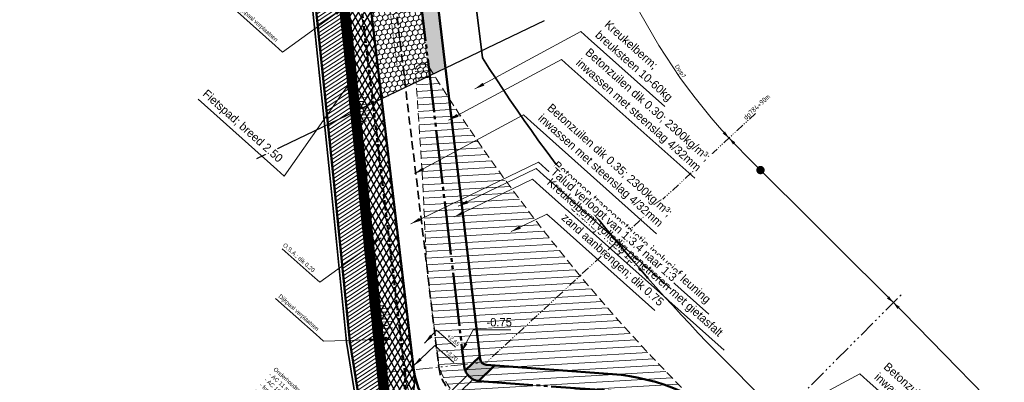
# Model space of a CAD drawing. Header units: metres. Extents: x 63663 to 67388, y 393975 to 407310.
# Tile 40 of 49: x 66014 to 66310, y 402767 to 402876. Entities that reach past the tile are written whole.
import ezdxf
from ezdxf.enums import TextEntityAlignment as Align

# ---------------------------------------------------------------- set-up
doc = ezdxf.new("R2010")
doc.units = ezdxf.units.M
for name, pattern in [('CENTER2', [28.574999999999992, 19.05, -3.174999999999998, 3.174999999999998, -3.174999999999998]), ('DOT', [0.25, 0, -0.25]), ('HIDDEN', [0.375, 0.25, -0.125]), ('JIS_09_08', [10.750000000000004, 8, -0.55, 0.55, -0.55, 0.55, -0.55]), ('ONDERHOUDSSTROOK', [28, 8, -20]), ('SECTIEGRENS', [10.5, 5, -1, 0.5, -1, 0.5, -1, 0.5, -1])]:
    doc.linetypes.add(name, pattern=pattern)
for name, color, linetype, lineweight in [('BS-DIJKPAAL', 2, 'Continuous', 25), ('BS-PERKOENRIJ', 203, 'DOT', 5), ('maatvoering-leadr', 7, 'Continuous', 30), ('Plts-Dwarsprofiel', 5, 'CENTER2', 70), ('sn-arcering_betonzuilen', 1, 'Continuous', 18), ('sn-arcering_dun', 1, 'Continuous', 18), ('sn-arcering_kreukelberm', 253, 'Continuous', 0), ('sn-arcering_lgrijs', 9, 'Continuous', 20), ('sn-arcering_waterbouwasfalt', 2, 'Continuous', 25), ('StagTAR-PatternLineLong', 1, 'Continuous', 18), ('StagTAR-PatternLineShort', 7, 'Continuous', 25), ('TM-Glooiing', 4, 'Continuous', 50), ('TM-Invloedsgebied', 1, 'Continuous', 18), ('TM-invloedsgrens', 6, 'SECTIEGRENS', 20), ('TM-Kreukelberm', 43, 'Continuous', 50), ('TM-Maatlijnen', 1, 'Continuous', 13), ('TM-Materiaalscheiding', 3, 'HIDDEN', 35), ('TM-Onderhoudsweg', 3, 'Continuous', 35), ('TM-Teenconstructie', 20, 'JIS_09_08', 50), ('TM-Werkgrens', 62, 'PBZ-WERKGRENS', 35)]:
    doc.layers.add(name, color=color, linetype=linetype, lineweight=lineweight)
doc.layers.add('TM-Arcrand', color=206, linetype='Continuous', plot=False)
doc.styles.add('ISO', font='isocp.shx', dxfattribs={"height": 2.5})
doc.styles.add('StagCAD', font='StagCAD.ttf')
doc.linetypes.add('PBZ-WERKGRENS', pattern='A,5.5,-1.05,["O",StagCAD,S=2,R=0,X=0,Y=-1],-3.45', length=10)
doc.dimstyles.new('leader 1_1000', dxfattribs={"dimtxt": 2.5, "dimasz": 3, "dimexe": 0, "dimexo": 0, "dimgap": 1, "dimtad": 1, "dimrnd": 0.001, "dimzin": 1, "dimdsep": 46, "dimtxsty": 'StagCAD', "dimblk1": 'RAD_PIJL', "dimblk2": 'RAD_PIJL', "dimsah": 1, "dimcen": 0.09, "dimse1": 1, "dimse2": 1, "dimclrd": 1, "dimclre": 1, "dimclrt": 7, "dimazin": 0, "dimtfac": 1, "dimtix": 1, "dimtmove": 0, "dimatfit": 0, "dimfxl": 1, "dimtvp": 0.8299999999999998, "dimtolj": 1, "dimtzin": 0, "dimlwd": 15, "dimarcsym": 0})

# ---------------------------------------------------------------- blocks, each defined once
blk = doc.blocks.new('RAD_PIJL')
at = {"color": 1, "linetype": 'Continuous'}
blk.add_solid([(-2.828427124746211, -0.75), (-2.828427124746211, 0.75), (0, 0)], dxfattribs=at)
blk = doc.blocks.new('ppuntje')
blk.add_lwpolyline([(0, 0, 0, 1.25, 0), (3, 0, 2, 2, 0)], format="xyseb")
blk = doc.blocks.new('*U40')
at = {"layer": 'TM-invloedsgrens', "flags": 128}
blk.add_lwpolyline([(-15, 6.7e-15), (0, 0), (204.7092657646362, -1.780776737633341e-14)], dxfattribs=at)
at = {"layer": 'TM-invloedsgrens', "color": 3, "lineweight": 35, "style": 'ISO', "width": 0.9}
blk.add_attdef('METRSCH-LZ', text='', height=3, rotation=180, dxfattribs=at).set_placement((-7.999999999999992, 2.9e-15), align=Align.BOTTOM_LEFT)
blk = doc.blocks.new('punt')
at = {"layer": 'Plts-Dwarsprofiel', "linetype": 'Continuous', "lineweight": 35, "ltscale": 0.5, "const_width": 1.25}
blk.add_lwpolyline([(-0.625, 0, 1), (0.625, 0, 1)], format="xyb", close=True, dxfattribs=at)
blk = doc.blocks.new('A$C37C75390')
at = {"layer": 'StagTAR-PatternLineLong'}
for p, q in [((-0.3320133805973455, 0.2499999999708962), (-0.3320133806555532, 3.251285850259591)), ((1.667986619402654, 0.2499999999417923), (1.66798661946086, 3.251285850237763)), ((3.667986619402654, 0.2499999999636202), (3.667986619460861, 3.251285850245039)), ((5.667986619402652, 0.2499999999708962), (5.667986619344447, 3.251285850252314))]:
    blk.add_line(p, q, dxfattribs=at)
at = {"layer": 'StagTAR-PatternLineShort'}
for p, q in [((-1.332013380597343, 0.2499999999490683), (-1.332013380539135, 1.750642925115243)), ((0.6679866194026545, 0.2499999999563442), (0.6679866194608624, 1.750642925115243)), ((2.667986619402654, 0.2499999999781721), (2.667986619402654, 1.750642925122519)), ((4.667986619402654, 0.2499999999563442), (4.667986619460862, 1.750642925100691)), ((6.667986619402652, 0.2499999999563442), (6.667986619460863, 1.750642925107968))]:
    blk.add_line(p, q, dxfattribs=at)
blk = doc.blocks.new('DIM_PIJL')
at = {"color": 1}
blk.add_line((0, 1.414213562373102), (0, -1.414213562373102), dxfattribs=at)
at = {"color": 1, "linetype": 'ByBlock'}
blk.add_solid([(-2.828427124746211, -0.75), (-2.828427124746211, 0.75), (0, 0)], dxfattribs=at)
blk = doc.blocks.new('132')
at = {"layer": 'BS-DIJKPAAL'}
h = blk.add_hatch(color=256, dxfattribs=at)
h.paths.add_polyline_path([(0, 0), (0, 1, 0.4142135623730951), (-1, 0)])
h.paths.add_polyline_path([(1, 0), (0, 0), (0, -1, 0.4142135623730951)])
for p, q in [((-1, 0), (1, 0)), ((0, -1), (0, 1))]:
    blk.add_line(p, q, dxfattribs=at)
blk.add_circle((0, 0), 1, dxfattribs=at)

msp = doc.modelspace()

# ---------------------------------------------------------------- hatches: boundary and pattern name
at = {"layer": 'sn-arcering_betonzuilen'}
h = msp.add_hatch(dxfattribs=at)
h.set_pattern_fill('HONEY', color=256, scale=0.3, angle=-83.75781437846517, style=0)
h.set_pattern_definition([(338.0835065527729, (420145.362625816, 189168.0753807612), (1.633386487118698, 0.2319856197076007), [0.9524999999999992, -1.904999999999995]), (98.08350655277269, (420145.362625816, 189168.0753807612), (-1.017598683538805, 1.298561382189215), [0.9524999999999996, -1.904999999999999]), (38.08350655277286, (420145.362625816, 189168.0753807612), (0.6157878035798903, 1.530547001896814), [-1.904999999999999, 0.9524999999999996])])
h.paths.add_polyline_path([(66137.38514603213, 402858.9017613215), (66131.71308123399, 402906.5967622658), (66132.55641497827, 402906.7031823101), (66131.20646902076, 402918.0545465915), (66116.01215450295, 402910.7792385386), (66122.98248012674, 402851.8892884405)])
at = {"layer": 'sn-arcering_kreukelberm'}
h = msp.add_hatch(dxfattribs=at)
h.set_pattern_fill('GRAVEL', color=256, scale=0.1, angle=284.09, style=0)
h.set_pattern_definition([(110.3865255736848, (386561.2234862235, 663541.6579496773), (-10.8313288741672, 28.60357171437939), [0.3417214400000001, -33.830483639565]), (67.34347907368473, (386561.1044467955, 663541.9782676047), (-11.88322496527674, -28.18281328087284), [0.58640472, -58.05404889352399]), (14.88418517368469, (386561.330333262, 663542.5194196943), (-36.53262767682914, -9.548335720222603), [0.4134815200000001, -40.9347227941]), (149.6474270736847, (386561.2270722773, 663543.6915333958), (43.83054591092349, -25.80648843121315), [0.5340045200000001, -52.86643742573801]), (175.2073922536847, (386560.7662626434, 663543.9613763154), (32.89402741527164, -2.881555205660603), [0.5236337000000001, -51.83980774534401]), (239.6474270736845, (386560.2444590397, 663544.0051255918), (25.80648843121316, 43.83054591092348), [0.5340045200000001, -52.86643742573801]), (280.0679785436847, (386559.97461612, 663543.5443159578), (-7.192728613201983, 41.03346262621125), [0.70619366, -69.913115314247]), (314.6290664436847, (386560.0980703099, 663542.8489975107), (41.26455957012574, -41.66460036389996), [0.66671952, -66.005256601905]), (3.803303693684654, (386560.5664503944, 663542.374513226), (38.67785553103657, 2.691893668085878), [0.535813, -53.045545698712]), (57.61009637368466, (386561.1010839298, 663542.4100545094), (-15.20625650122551, -23.5767886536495), [0.6117132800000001, -29.97393695]), (104.7711758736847, (386561.4287651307, 663542.9265986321), (-10.62094963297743, 39.96084870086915), [0.7910779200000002, -78.31677251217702]), (21.18781290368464, (386560.0385425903, 663541.4753981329), (21.74712967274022, 8.686101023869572), [0.27000454, -26.730565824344]), (53.84297247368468, (386560.2902960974, 663541.5729852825), (-19.81228106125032, -26.89982005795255), [0.51368198, -50.85463899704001]), (107.3737380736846, (386560.5933693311, 663541.9877346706), (-2.250417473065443, 1.177803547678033), [0.35920934, -3.232893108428]), (85.57232858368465, (386560.9458656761, 663542.0039274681), (-1.388182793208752, -13.60769446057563), [0.19344132, -19.150622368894]), (174.1751475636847, (386560.9607994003, 663542.1967907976), (7.929055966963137, -1.2829931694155), [0.27356562, -13.40475299]), (273.3374946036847, (386560.6886455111, 663542.2245544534), (0.96742430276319, -9.106859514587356), [0.44431966, -14.36629815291]), (43.93878925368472, (386560.7145125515, 663541.7809895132), (-4.606024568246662, -3.323031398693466), [0.32128714, -7.710898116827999]), (258.7632784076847, (386561.6439254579, 663543.5020329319), (-5.026783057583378, -26.03758537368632), [0.450088, -44.558826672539]), (312.7199140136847, (386561.5562197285, 663543.0605717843), (-20.04337801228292, 21.9575089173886), [0.37759894, -37.38221567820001]), (175.5723285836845, (386561.1645960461, 663541.5454288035), (13.6076944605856, -1.388182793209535), [0.3868801, -18.957183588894]), (225.9841977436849, (386560.7788693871, 663541.5752962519), (18.52928789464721, 18.97076408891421), [0.4500880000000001, -44.55882667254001]), (221.8176928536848, (386560.2486666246, 663544.2322711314), (10.38985268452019, 8.896480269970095), [0.4340352, -21.26773431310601]), (177.1488786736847, (386559.9251930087, 663543.9428725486), (30.64360994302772, -1.703751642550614), [0.3636721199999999, -36.00359338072]), (309.1751475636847, (386558.9024005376, 663542.7007281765), (8.896480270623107, -10.38985268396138), [0.3868801, -18.957183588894]), (259.7277627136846, (386559.1467907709, 663542.4008106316), (6.309776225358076, 33.96664134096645), [0.4257827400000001, -42.15237598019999]), (311.8176928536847, (386559.479524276, 663543.8034327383), (-8.896480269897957, 10.38985268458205), [0.2170176, -21.48475191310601]), (343.6836705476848, (386558.9730687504, 663542.835753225), (10.17947343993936, -2.460796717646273), [0.1295146, -12.821994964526]), (48.33749460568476, (386559.0973676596, 663542.7993672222), (-5.783828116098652, -5.573448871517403), [0.5236337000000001, -9.949054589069]), (68.3827440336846, (386559.4454492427, 663543.1905605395), (-9.527618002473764, -23.68197827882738), [0.485267, -48.04136486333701]), (186.0638056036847, (386560.4861079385, 663542.3305567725), (5.678638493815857, -0.1051896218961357), [0.36632388, -8.79177635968]), (235.5309646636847, (386560.1218335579, 663542.2918598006), (-24.52349525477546, -35.90148994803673), [0.6395567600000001, -63.316009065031]), (303.3191339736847, (386559.7598701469, 663541.7645895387), (-11.0417081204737, 17.2462947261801), [0.26150824, -25.88939231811]), (332.3737380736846, (386559.9035175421, 663541.5460663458), (3.428221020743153, 1.072613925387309), [0.1524, -2.387599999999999]), (2.630175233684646, (386559.5365178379, 663543.2002347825), (-20.46413650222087, -0.7570450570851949), [0.3528669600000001, -34.9339407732]), (290.3865255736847, (386559.889014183, 663543.2164275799), (10.8313288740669, -28.60357171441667), [0.6834428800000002, -33.488762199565]), (242.3737380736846, (386560.127093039, 663542.5757917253), (1.072613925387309, -3.428221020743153), [0.6604000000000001, -1.879599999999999]), (207.6785845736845, (386559.8208641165, 663541.9906831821), (-27.53095778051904, -14.25954991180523), [0.40160956, -39.75931672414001]), (136.4283421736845, (386559.4652120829, 663541.80413123), (-7.823866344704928, 6.961631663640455), [0.36982908, -18.121650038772]), (90.01971343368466, (386559.1972657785, 663542.0590404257), (-0.125907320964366, 54.53596746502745), [0.6021451, -59.612464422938]), (57.79981681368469, (386559.1970586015, 663542.6611864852), (17.56186359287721, 28.0776236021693), [0.63702946, -63.06584645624])])
h.paths.add_polyline_path([(66142.1491059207, 402861.1828300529), (66137.26522362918, 402902.2501977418), (66138.10870842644, 402902.3553475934), (66135.97042890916, 402920.3356153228), (66131.20646902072, 402918.0545465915), (66132.55732255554, 402906.6955507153), (66131.71308123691, 402906.5967622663), (66137.38514603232, 402858.9017613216)])
at = {"layer": 'sn-arcering_lgrijs'}
h = msp.add_hatch(color=256, dxfattribs=at)
h.dxf.hatch_style = 1
edge = h.paths.add_edge_path()
edge.add_line((65551.68383113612, 403267.4436287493), (65556.79896681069, 403278.4124796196))
edge.add_line((65556.79896681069, 403278.4124796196), (65501.98403396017, 403292.0669708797))
edge.add_arc((65153.17913577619, 401919.7206210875), 1415.980000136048, 75.73928053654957, 77.41508903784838)
edge.add_line((65461.70166963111, 403301.6805361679), (65456.55944140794, 403290.6535882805))
edge.add_arc((65153.17913574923, 401919.7206210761), 1404.100000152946, 75.73812834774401, 77.52184026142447, ccw=False)
edge.add_arc((1544873.313091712, 6342005.496034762), 6120212.589272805, 256.0119559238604, 256.0124633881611)
h = msp.add_hatch(color=256, dxfattribs=at)
h.dxf.hatch_style = 1
edge = h.paths.add_edge_path()
edge.add_line((66152.51554601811, 402774.0139791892), (66152.42314459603, 402774.790960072))
edge.add_line((66152.42314459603, 402774.790960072), (66148.04890802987, 402770.5674433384))
edge.add_arc((66152.71033246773, 402772.3760677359), 5.000000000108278, 201.2061646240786, 261.7772652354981)
edge.add_line((66151.99522415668, 402767.4274699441), (66156.80930520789, 402772.0756757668))
edge.add_line((66156.80930520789, 402772.0756757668), (66154.3553740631, 402772.2555113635))
edge.add_arc((66154.48696640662, 402774.234902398), 1.98376042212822, 186.394058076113, 266.1965032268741, ccw=False)
at = {"layer": 'sn-arcering_waterbouwasfalt'}
h = msp.add_hatch(dxfattribs=at)
h.set_pattern_fill('ASFALT', color=256, angle=10, style=0, pattern_type=2)
h.set_pattern_definition([(58.0031746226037, (64663.38925197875, 403619.6910574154), (-1.325121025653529, 0.8279254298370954), []), (118.0031746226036, (64663.38925197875, 403619.6910574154), (-1.37956496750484, -0.7336257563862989), [])])
edge = h.paths.add_edge_path()
edge.add_line((66108.61280425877, 402972.7203665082), (66106.13029747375, 402972.4251376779))
edge.add_line((66106.13029747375, 402972.4251376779), (66106.16555439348, 402945.3492513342))
edge.add_arc((66153.66551412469, 402945.411103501), 47.50000000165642, 180.0746077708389, 185.9209061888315)
edge.add_line((66106.41891504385, 402940.5112182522), (66107.61026483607, 402929.0237602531))
edge.add_line((66107.61026483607, 402929.0237602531), (66113.09617416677, 402879.4455470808))
edge.add_line((66113.09617416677, 402879.4455470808), (66114.10749950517, 402870.3058219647))
edge.add_line((66114.10749950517, 402870.3058219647), (66117.93489584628, 402833.2509434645))
edge.add_line((66117.93489584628, 402833.2509434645), (66123.20346064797, 402781.9869568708))
edge.add_line((66123.20346064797, 402781.9869568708), (66126.41352789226, 402751.376131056))
edge.add_line((66126.41352789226, 402751.376131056), (66126.14859447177, 402745.7697531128))
edge.add_line((66126.14859447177, 402745.7697531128), (66127.06774181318, 402745.6190711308))
edge.add_arc((66139.29017146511, 402742.9962821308), 12.50067233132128, 133.8210189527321, 167.8886744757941, ccw=False)
edge.add_line((66130.63460712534, 402752.0155955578), (66132.39734264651, 402762.7681332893))
edge.add_arc((66102.79252342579, 402767.6214495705), 30.00000000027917, 350.6899331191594, 365.6976599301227)
edge.add_line((66132.6443121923, 402770.5998228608), (66108.61280425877, 402972.7203665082))

# ---------------------------------------------------------------- linework, layer by layer
at = {"layer": 'BS-PERKOENRIJ'}
msp.add_lwpolyline([(66009.328138, 403106.207474), (66050.89146900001, 403079.907534), (66087.941011, 403056.318257), (66094.019755, 403051.719775), (66099.186866, 403045.190963), (66101.818497, 403038.201766), (66107.901248, 402989.764884), (66113.924734, 402940.6452129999), (66116.182151, 402923.0055750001), (66119.957599, 402923.295502), (66125.81380499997, 402875.777587), (66127.70900599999, 402860.9778079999)], dxfattribs=at)
at = {"layer": 'sn-arcering_dun'}
msp.add_lwpolyline([(66101.32011976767, 402672.9196275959, -0.02064364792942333), (66102.33234358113, 402676.7994981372), (66111.58756600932, 402707.0960159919), (66119.41918100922, 402733.1082939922), (66122.62943400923, 402743.0683649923), (66123.41470500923, 402746.175615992), (66123.65672800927, 402751.2971759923), (66120.46816100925, 402781.7029779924), (66115.19930500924, 402832.9697979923), (66111.37308100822, 402870.0133230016), (66110.3628563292, 402879.1431010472), (66104.87590900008, 402928.7306949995), (66104.25397954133, 402934.727580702)], format="xyb", dxfattribs=at)
at = {"layer": 'StagTAR-PatternLineShort'}
msp.add_line((66123.88139747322, 402779.7680677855), (66125.37409884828, 402779.9222488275), dxfattribs=at)
at = {"layer": 'TM-Arcrand'}
msp.add_line((66085.59493042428, 402834.103684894), (66171.80607952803, 402875.3831165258), dxfattribs=at)
at = {"layer": 'TM-Glooiing', "linetype": 'HIDDEN', "ltscale": 5}
msp.add_lwpolyline([(66105.88204679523, 402972.3956147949), (66129.9188892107, 402770.2757055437)], dxfattribs=at)
at = {"layer": 'TM-Glooiing'}
msp.add_lwpolyline([(66108.61280425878, 402972.7203665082), (66132.64964667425, 402770.600457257)], dxfattribs=at)
at = {"layer": 'TM-Glooiing', "linetype": 'HIDDEN', "ltscale": 5}
msp.add_lwpolyline([(66129.85184738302, 402770.8394438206, -0.07033038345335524), (66129.6835675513, 402763.2130206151), (66126.91134478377, 402746.3026959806)], format="xyb", dxfattribs=at)
at = {"layer": 'TM-Glooiing'}
msp.add_arc((66152.50970095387, 402772.9622878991), 20.00000000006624, 186.7819722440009, 265.7468549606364, dxfattribs=at)
at = {"layer": 'TM-Kreukelberm'}
for p, q in [((66148.04890802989, 402770.5674433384), (66152.42314459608, 402774.790960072)), ((66151.9952241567, 402767.4274699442), (66156.80930520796, 402772.0756757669))]:
    msp.add_line(p, q, dxfattribs=at)
at = {"layer": 'TM-Maatlijnen', "ltscale": 5}
msp.add_line((66128.67763581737, 402770.1280911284), (66132.64964667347, 402770.6004572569), dxfattribs=at)
msp.add_lwpolyline([(66501.58632353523, 402574.911030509), (66316.07246189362, 402750.4203169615), (66279.39515564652, 402787.9186637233)], dxfattribs=at)
msp.add_lwpolyline([(66151.93870950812, 402749.9424647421), (66150.80463352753, 402750.0255751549, -0.3588958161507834), (66129.67063853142, 402770.2461826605, -0.3588958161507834)], format="xyb", dxfattribs=at)
at = {"layer": 'TM-Materiaalscheiding', "ltscale": 10}
msp.add_line((66140.09289958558, 402771.6067077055), (66140.10709705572, 402771.4873246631), dxfattribs=at)
at = {"layer": 'TM-Onderhoudsweg'}
for p, q in [((66138.20851719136, 402758.9810212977), (66148.82376187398, 402769.230504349)), ((66139.67883479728, 402757.6205515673), (66150.37954744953, 402767.9525576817))]:
    msp.add_line(p, q, dxfattribs=at)
for points in [[(66101.09468424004, 402670.3961463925, -0.0336627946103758), (66102.57143598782, 402676.7264582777), (66111.8268060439, 402707.0234593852), (66119.65786912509, 402733.0339042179), (66122.86984480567, 402742.9993199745), (66123.66324041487, 402746.1387193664), (66123.90734618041, 402751.3043537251), (66120.71682461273, 402781.7287942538), (66115.44799508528, 402832.9953566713), (66111.62166450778, 402870.0399138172), (66110.61133976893, 402879.170596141), (66105.12448680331, 402928.757337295), (66103.93225193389, 402940.2533295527, -0.0255148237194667), (66103.66555651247, 402945.3459959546), (66103.61934165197, 402980.8371374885)], [(66103.56199781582, 402669.9932025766, -0.033662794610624), (66104.96236005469, 402675.9960596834), (66114.21920638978, 402706.2978933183), (66122.04475028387, 402732.2900064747), (66125.27395276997, 402742.3088697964), (66126.14859447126, 402745.7697531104), (66126.41352789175, 402751.3761310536), (66123.20346064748, 402781.9869568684), (66117.93489584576, 402833.2509434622), (66114.10749950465, 402870.3058219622), (66113.09617416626, 402879.4455470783), (66107.61026483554, 402929.0237602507), (66106.41891504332, 402940.51121825, -0.0255148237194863), (66106.16555439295, 402945.3492513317), (66106.13029747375, 402972.4251376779)], [(66132.58260484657, 402771.164195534, -0.07033038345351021), (66132.39734264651, 402762.7681332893), (66130.63460712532, 402752.0155955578)]]:
    msp.add_lwpolyline(points, format="xyb", dxfattribs=at)
at = {"layer": 'TM-Onderhoudsweg', "linetype": 'ONDERHOUDSSTROOK', "const_width": 2.5, "flags": 128}
msp.add_lwpolyline([(66102.20902607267, 402669.4240099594, -0.0378092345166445), (66103.76689802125, 402676.3612589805), (66113.02300621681, 402706.6606763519), (66120.85130970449, 402732.6619553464), (66124.07189878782, 402742.6540948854), (66124.90591744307, 402745.9542362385), (66125.16043703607, 402751.3402423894), (66121.9601426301, 402781.8578755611), (66116.69144546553, 402833.1231500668), (66112.86458200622, 402870.1728678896), (66111.85375696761, 402879.3080716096), (66106.36737581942, 402928.8905487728), (66105.17558348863, 402940.3822739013, -0.0255148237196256), (66104.91555545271, 402945.3476236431), (66104.88007424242, 402972.5957564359)], format="xyb", dxfattribs=at)
at = {"layer": 'TM-Teenconstructie', "ltscale": 2}
msp.add_lwpolyline([(66147.74531889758, 402771.7856100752, 0.3591678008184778), (66152.3448890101, 402767.389440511), (66191.77287059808, 402764.4999728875, -0.1725995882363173), (66226.39390181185, 402749.2469489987), (66230.7544393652, 402745.1528272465)], format="xyb", dxfattribs=at)
at = {"layer": 'TM-Werkgrens', "flags": 128}
msp.add_lwpolyline([(64655.81037836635, 403376.5943377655, 0.2588739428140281), (64749.37427798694, 403397.453627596), (64782.51513038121, 403436.3087771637, -0.2755656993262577), (64823.26529177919, 403450.1219822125), (65040.51731226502, 403403.5957348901), (65040.5294874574, 403403.5929658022, -0.001570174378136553), (65064.97208703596, 403397.9530300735, 0.001570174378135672), (65089.23109025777, 403392.3554577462), (65346.55784040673, 403337.255698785), (65347.0902838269, 403339.7494923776), (65368.29594102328, 403335.2019227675), (65413.98058923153, 403326.7338984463, -0.01639981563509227), (65505.64433647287, 403306.6135668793), (65682.51549929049, 403262.5546650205), (65845.31362656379, 403219.7025191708, -0.06535252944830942), (65949.16225359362, 403177.2692955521, -0.009352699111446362), (65974.22056887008, 403162.3285103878), (66106.06852412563, 403079.4593953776, -0.2257317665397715), (66131.34173926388, 403039.5335731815), (66153.19705109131, 402864.2159386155)], format="xyb", dxfattribs=at)

# ---------------------------------------------------------------- block references
at = {"layer": 'BS-DIJKPAAL', "xscale": 0.5, "yscale": 0.5, "zscale": 0.5, "rotation": 318.2837380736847}
msp.add_blockref('132', (66124.23087792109, 402780.0520690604), dxfattribs=at)
at = {"layer": 'Plts-Dwarsprofiel', "rotation": 348.0031746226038}
msp.add_blockref('punt', (66236.56489609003, 402830.6147417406), dxfattribs=at)
at = {"layer": 'TM-Glooiing', "rotation": 275.897165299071}
for p in [(66116.02119767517, 402851.7783827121), (66122.51878164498, 402788.6489941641)]:
    msp.add_blockref('A$C37C75390', p, dxfattribs=at)
at = {"layer": 'TM-Invloedsgebied'}
for p, xscale, yscale, zscale, rotation in [((66227.12556662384, 402840.2377520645), 0.7499999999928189, 0.7499999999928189, 0.7499999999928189, 133.6472957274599), ((66227.12458669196, 402840.2387879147), -0.7499999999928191, 0.7499999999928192, 0.7499999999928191, 133.1747188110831), ((66276.39275308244, 402790.91197665), 0.7499999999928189, 0.7499999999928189, 0.7499999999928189, 135.5595179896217), ((66276.39173913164, 402790.9129792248), -0.7499999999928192, 0.7499999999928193, 0.7499999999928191, 135.0869410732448)]:
    msp.add_blockref('ppuntje', p, dxfattribs=dict(at, xscale=xscale, yscale=yscale, zscale=zscale, rotation=rotation))
at = {"layer": 'TM-Maatlijnen', "xscale": 0.5, "yscale": 0.5, "zscale": 0.5, "rotation": 96.78197224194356}
msp.add_blockref('DIM_PIJL', (66129.67063852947, 402770.2461826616), dxfattribs=at)

# ---------------------------------------------------------------- leaders
at = {"layer": 'maatvoering-leadr', "annotation_type": 0, "has_hookline": 1}
for points, hookline_direction, text_width, horizontal_direction in [([(66111.69972742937, 402879.3), (66093.25185529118, 402865.9789215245), (66091.01250725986, 402867.9752482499)], 1, 15.25, (0.7464493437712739, -0.6654422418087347, 0)), ([(66150.88352495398, 402854.9265771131), (66182.65394671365, 402872.1071037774), (66184.89329474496, 402870.110777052)], 0, 29.75, (0.7464493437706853, -0.6654422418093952, 0)), ([(66114.04361901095, 402857.6952933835), (66093.76636628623, 402828.7796130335), (66091.52701825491, 402830.7759397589)], 1, 30.625, (0.7464493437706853, -0.6654422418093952, 0)), ([(66122.84460365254, 402810.3509294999), (66104.39673151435, 402797.0298510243), (66102.15738348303, 402799.0261777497)], 1, 11.0625, (0.7464493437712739, -0.6654422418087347, 0)), ([(66122.2944164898, 402779.8660000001), (66105.53672323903, 402779.3216049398), (66103.29737520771, 402781.3179316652)], 1, 15.25, (0.7464493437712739, -0.6654422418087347, 0)), ([(66132.49196527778, 402771.9263614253), (66138.90238392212, 402778.0493544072), (66141.14173195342, 402776.0530276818)], 0, 3.625, (0.7464493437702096, -0.6654422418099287, 0)), ([(66232.49526965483, 402751.4226526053), (66266.34061809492, 402769.6053697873), (66268.57996612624, 402767.6090430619)], 0, 49.5, (0.7464493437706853, -0.6654422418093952, 0))]:
    msp.add_leader(points, dimstyle='leader 1_1000', override={"dimscale": 0}, dxfattribs=dict(at, hookline_direction=hookline_direction, text_width=text_width, horizontal_direction=horizontal_direction))
at = {"layer": 'maatvoering-leadr', "annotation_type": 0, "has_hookline": 1, "hookline_direction": 0, "text_width": 7.25}
msp.add_leader([(66146.84166410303, 402776.0579884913), (66150.40948712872, 402782.7570237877), (66153.40948712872, 402782.7570237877)], dimstyle='leader 1_1000', override={"dimscale": 0}, dxfattribs=at)

# ---------------------------------------------------------------- next in the draw order: texts
at = {"layer": 'maatvoering-leadr', "color": 7, "insert": (66068.58599999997, 402852.5669999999), "char_height": 2.5, "attachment_point": 7, "rotation": 318.28373807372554, "style": 'StagCAD', "bg_fill": 3, "box_fill_scale": 1.199999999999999, "bg_fill_color": 256, "bg_fill_transparency": 0}
msp.add_mtext('\\A1;Fietspad; breed 2.50', dxfattribs=at)
at = {"layer": 'maatvoering-leadr', "color": 7, "insert": (66154.40948712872, 402783.7570237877), "char_height": 2.5, "attachment_point": 7, "style": 'StagCAD', "bg_fill": 3, "box_fill_scale": 1.199999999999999, "bg_fill_color": 256, "bg_fill_transparency": 0}
msp.add_mtext('-0.75', dxfattribs=at)

# ---------------------------------------------------------------- next in the draw order: linework, layer by layer
at = {"layer": 'TM-Kreukelberm'}
msp.add_lwpolyline([(66138.10870842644, 402902.3553475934), (66137.26522362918, 402902.2501977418), (66152.51554601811, 402774.0139791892, 0.3591678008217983), (66154.3553740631, 402772.2555113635), (66192.13831405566, 402769.4866001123, -0.1725683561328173), (66229.82153553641, 402752.8871932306), (66237.89487633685, 402745.3071094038), (66236.71772284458, 402744.1020681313)], format="xyb", dxfattribs=at)

# ---------------------------------------------------------------- next in the draw order: leaders
at = {"layer": 'maatvoering-leadr', "annotation_type": 0, "has_hookline": 1, "hookline_direction": 0, "text_width": 39.375, "horizontal_direction": (0.7464493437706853, -0.6654422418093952, 0)}
msp.add_leader([(66161.76796221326, 402812.1786326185), (66172.52236053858, 402817.3730118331), (66174.7617085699, 402815.3766851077)], dimstyle='leader 1_1000', override={"dimscale": 0}, dxfattribs=at)

# ---------------------------------------------------------------- next in the draw order: texts
at = {"layer": 'maatvoering-leadr', "color": 7, "insert": (66141.84767774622, 402776.0935312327), "char_height": 1.25, "attachment_point": 7, "rotation": 318.2837380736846, "style": 'StagCAD', "bg_fill": 3, "box_fill_scale": 1.199999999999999, "bg_fill_color": 256, "bg_fill_transparency": 0}
msp.add_mtext('+3.70', dxfattribs=at)

# ---------------------------------------------------------------- next in the draw order: hatches: boundary and pattern name
at = {"layer": 'sn-arcering_dun', "linetype": 'HIDDEN', "ltscale": 10}
h = msp.add_hatch(dxfattribs=at)
h.set_pattern_fill('_USER', color=256, scale=2, angle=45, pattern_type=0)
h.set_pattern_definition([(3.283738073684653, (377034.9817320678, 663574.8696004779), (-0.1145613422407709, 1.996716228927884), [])])
edge = h.paths.add_edge_path()
edge.add_line((66241.49181712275, 402731.8395035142), (66243.71307426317, 402734.1758573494))
edge.add_line((66243.71307426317, 402734.1758573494), (66217.8101990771, 402760.5046545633))
edge.add_arc((66609.5125085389, 403155.93898996), 556.5959152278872, 211.9403892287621, 225.2716526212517, ccw=False)
edge.add_arc((66135.48859172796, 402860.4212700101), 2.000000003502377, 31.94038938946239, 96.48495981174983)
edge.add_line((66135.26270693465, 402862.4084730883), (66134.86567687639, 402862.3633427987))
edge.add_arc((66135.09156166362, 402860.3761397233), 1.99999999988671, 96.48495964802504, 183.8589679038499)
edge.add_line((66133.0960962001, 402860.2415381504), (66135.12060399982, 402830.2282530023))
edge.add_line((66135.12060399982, 402830.2282530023), (66136.47733799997, 402801.5047879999))
edge.add_line((66136.47733799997, 402801.5047879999), (66139.795673, 402774.3484440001))
edge.add_arc((66158.26076192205, 402776.6047621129), 18.60243210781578, 186.9666483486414, 262.9660822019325)
edge.add_line((66155.98276599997, 402758.1423349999), (66187.143498, 402759.7294889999))
edge.add_arc((66189.79961447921, 402707.581724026), 52.21536504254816, 49.44277832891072, 92.9158078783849, ccw=False)
edge.add_line((66223.75041799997, 402747.2527119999), (66241.49181712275, 402731.8395035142))

# ---------------------------------------------------------------- next in the draw order: linework, layer by layer
at = {"layer": 'TM-invloedsgrens'}
msp.add_line((66122.82559566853, 402769.8714510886), (66154.42357165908, 402773.046851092), dxfattribs=at)

# ---------------------------------------------------------------- next in the draw order: leaders
at = {"layer": 'maatvoering-leadr', "annotation_type": 0, "has_hookline": 1, "hookline_direction": 0, "text_width": 3.625, "horizontal_direction": (0.7464493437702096, -0.6654422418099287, 0)}
msp.add_leader([(66135.80914857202, 402778.7518125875), (66139.45741528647, 402782.6139115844), (66141.69676331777, 402780.617584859)], dimstyle='leader 1_1000', override={"dimscale": 0}, dxfattribs=at)

# ---------------------------------------------------------------- next in the draw order: texts
at = {"layer": 'maatvoering-leadr', "color": 7, "insert": (66176.17360015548, 402815.4576922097), "char_height": 2.5, "attachment_point": 7, "rotation": 318.28373807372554, "style": 'StagCAD', "bg_fill": 3, "box_fill_scale": 1.199999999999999, "bg_fill_color": 256, "bg_fill_transparency": 0}
msp.add_mtext('Strandje nabij dp785,\\Pzand aanbrengen; dik 0.75', dxfattribs=at)

# ---------------------------------------------------------------- next in the draw order: leaders
at = {"layer": 'maatvoering-leadr', "annotation_type": 0, "has_hookline": 1, "hookline_direction": 0, "text_width": 64.5, "horizontal_direction": (0.7464493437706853, -0.6654422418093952, 0)}
msp.add_leader([(66131.74571458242, 402814.5636175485), (66169.96603582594, 402833.0240498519), (66172.20538385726, 402831.0277231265)], dimstyle='leader 1_1000', override={"dimscale": 0}, dxfattribs=at)

# ---------------------------------------------------------------- next in the draw order: texts
at = {"layer": 'maatvoering-leadr', "color": 7, "insert": (66173.61727544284, 402831.1087302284), "char_height": 2.5, "attachment_point": 7, "rotation": 318.28373807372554, "style": 'StagCAD', "bg_fill": 3, "box_fill_scale": 1.199999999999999, "bg_fill_color": 256, "bg_fill_transparency": 0}
msp.add_mtext('\\A1;Betonnen trapconstructie inclusief leuning', dxfattribs=at)

# ---------------------------------------------------------------- next in the draw order: leaders
at = {"layer": 'maatvoering-leadr', "annotation_type": 0, "has_hookline": 1, "hookline_direction": 0, "text_width": 73, "horizontal_direction": (0.7464493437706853, -0.6654422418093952, 0)}
msp.add_leader([(66144.81684797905, 402816.6271448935), (66168.1844886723, 402827.9137258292), (66170.42383670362, 402825.9173991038)], dimstyle='leader 1_1000', override={"dimscale": 0}, dxfattribs=at)

# ---------------------------------------------------------------- next in the draw order: texts
at = {"layer": 'maatvoering-leadr', "color": 7, "insert": (66171.8357282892, 402825.9984062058), "char_height": 2.5, "attachment_point": 7, "rotation": 318.28373807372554, "style": 'StagCAD', "bg_fill": 3, "box_fill_scale": 1.199999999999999, "bg_fill_color": 256, "bg_fill_transparency": 0}
msp.add_mtext('\\A1;Kreukelberm volledig penetreren met gietasfalt', dxfattribs=at)

# ---------------------------------------------------------------- next in the draw order: linework, layer by layer
at = {"layer": 'sn-arcering_dun', "linetype": 'HIDDEN', "ltscale": 10}
for points in [[(66135.12060399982, 402830.2282530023), (66133.09609620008, 402860.2415381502, -0.4008524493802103), (66134.86567687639, 402862.3633427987), (66135.26270693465, 402862.4084730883, -0.2893186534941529), (66137.1857896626, 402861.4793433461, 0.0582343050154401), (66217.8101990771, 402760.5046545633), (66243.71307426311, 402734.1758573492)], [(66241.49181712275, 402731.8395035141), (66223.75041799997, 402747.2527119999, 0.1919951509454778), (66187.143498, 402759.7294889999), (66155.98276599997, 402758.1423349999, -0.3443248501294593), (66139.795673, 402774.3484440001), (66136.47733799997, 402801.5047879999), (66135.12060399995, 402830.228253)]]:
    msp.add_lwpolyline(points, format="xyb", dxfattribs=at)
at = {"layer": 'TM-invloedsgrens'}
msp.add_line((66229.64771612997, 402744.0200572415), (66279.21656909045, 402793.7446909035), dxfattribs=at)
at = {"layer": 'TM-Maatlijnen', "ltscale": 5}
msp.add_line((66232.23690157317, 402834.9291772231), (66279.39515564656, 402787.9186637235), dxfattribs=at)
at = {"layer": 'TM-Werkgrens', "flags": 128}
msp.add_lwpolyline([(66153.19705109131, 402864.2159386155, 0.05543152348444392), (66228.43464342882, 402771.0938313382), (66260.37264830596, 402738.6306685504, -0.1263572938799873), (66264.36812572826, 402731.7463202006, -0.1263572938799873)], format="xyb", dxfattribs=at)

# ---------------------------------------------------------------- next in the draw order: block references
at = {"layer": 'TM-invloedsgrens', "xscale": 0.5, "yscale": 0.5, "zscale": 0.5, "rotation": 222.743999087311}
msp.add_blockref('*U40', (66229.59215898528, 402842.5173797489), dxfattribs=at).add_auto_attribs({'METRSCH-LZ': 'dp784+90m'})

# ---------------------------------------------------------------- next in the draw order: leaders
at = {"layer": 'maatvoering-leadr', "annotation_type": 0, "has_hookline": 1, "hookline_direction": 0, "text_width": 49.5, "horizontal_direction": (0.7464493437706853, -0.6654422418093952, 0)}
msp.add_leader([(66132.83875385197, 402829.5512910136), (66165.48932340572, 402847.1569294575), (66167.72867143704, 402845.1606027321)], dimstyle='leader 1_1000', override={"dimscale": 0}, dxfattribs=at)

# ---------------------------------------------------------------- next in the draw order: texts
at = {"layer": 'maatvoering-leadr', "color": 7, "attachment_point": 7, "style": 'StagCAD', "bg_fill": 3, "box_fill_scale": 1.199999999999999, "bg_fill_color": 256, "bg_fill_transparency": 0}
for s, insert, char_height, rotation in [('\\A1;Dwp7', (66210.50057660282, 402861.4976676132), 1.249999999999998, 304.2699023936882), ('+2.65', (66142.40270911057, 402780.6580884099), 1.25, 318.2837380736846), ('\\A1;Betonzuilen dik 0.30; 2300kg/m³;\\Pinwassen met steenslag 4/32mm', (66269.99185771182, 402767.6900501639), 2.5, 318.28373807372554)]:
    msp.add_mtext(s, dxfattribs=dict(at, insert=insert, char_height=char_height, rotation=rotation))

# ---------------------------------------------------------------- next in the draw order: texts
at = {"layer": 'maatvoering-leadr', "color": 7, "insert": (66186.30518633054, 402870.191784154), "char_height": 2.5, "attachment_point": 7, "rotation": 318.28373807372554, "style": 'StagCAD', "bg_fill": 3, "box_fill_scale": 1.199999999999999, "bg_fill_color": 256, "bg_fill_transparency": 0}
msp.add_mtext('Kreukelberm;\\Pbreuksteen 10-60kg', dxfattribs=at)

# ---------------------------------------------------------------- next in the draw order: texts
at = {"layer": 'maatvoering-leadr', "color": 7, "insert": (66169.14056302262, 402845.2416098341), "char_height": 2.5, "attachment_point": 7, "rotation": 318.28373807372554, "style": 'StagCAD', "bg_fill": 3, "box_fill_scale": 1.199999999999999, "bg_fill_color": 256, "bg_fill_transparency": 0}
msp.add_mtext('\\A1;Betonzuilen dik 0.35; 2300kg/m³;\\Pinwassen met steenslag 4/32mm', dxfattribs=at)

# ---------------------------------------------------------------- next in the draw order: leaders
at = {"layer": 'maatvoering-leadr', "annotation_type": 0, "has_hookline": 1, "hookline_direction": 0, "text_width": 49.5, "horizontal_direction": (0.7464493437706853, -0.6654422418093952, 0)}
msp.add_leader([(66143.05754650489, 402845.5934061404), (66176.90289494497, 402863.7761233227), (66179.14224297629, 402861.7797965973)], dimstyle='leader 1_1000', override={"dimscale": 0}, dxfattribs=at)

# ---------------------------------------------------------------- next in the draw order: texts
at = {"layer": 'maatvoering-leadr', "color": 7, "insert": (66180.55413456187, 402861.8608036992), "char_height": 2.5, "attachment_point": 7, "rotation": 318.28373807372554, "style": 'StagCAD', "bg_fill": 3, "box_fill_scale": 1.199999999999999, "bg_fill_color": 256, "bg_fill_transparency": 0}
msp.add_mtext('\\A1;Betonzuilen dik 0.30; 2300kg/m³;\\Pinwassen met steenslag 4/32mm', dxfattribs=at)

# ---------------------------------------------------------------- next in the draw order: linework, layer by layer
at = {"layer": 'TM-Maatlijnen', "ltscale": 5}
msp.add_arc((66359.31627850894, 402962.4079282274), 180, 186.0988444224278, 225.0898907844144, dxfattribs=at)
at = {"layer": 'TM-Materiaalscheiding', "ltscale": 10}
msp.add_lwpolyline([(65937.53260833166, 403156.8832157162, -0.01487111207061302), (66052.18283199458, 403086.8799947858), (66085.52233691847, 403065.1359701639, -0.001270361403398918), (66095.00938400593, 403058.6724615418, -0.216234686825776), (66109.0689078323, 403035.4436437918), (66111.78637845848, 403012.5931001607), (66114.33287681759, 402988.2164176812), (66140.08928099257, 402771.6371355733, 0.3591678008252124), (66151.58820627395, 402760.6467116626), (66191.27732926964, 402757.7381063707, -0.1726492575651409), (66221.74564661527, 402744.3111382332), (66226.02235619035, 402740.2957228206)], format="xyb", dxfattribs=at)

# ---------------------------------------------------------------- next in the draw order: leaders
at = {"layer": 'maatvoering-leadr', "annotation_type": 0, "has_hookline": 1, "hookline_direction": 0, "text_width": 50.25, "horizontal_direction": (0.7464493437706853, -0.6654422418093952, 0)}
msp.add_leader([(66145.9371051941, 402819.7744318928), (66169.30474588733, 402831.0610128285), (66171.54409391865, 402829.0646861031)], dimstyle='leader 1_1000', override={"dimscale": 0}, dxfattribs=at)

# ---------------------------------------------------------------- next in the draw order: texts
at = {"layer": 'maatvoering-leadr', "color": 7, "style": 'StagCAD', "bg_fill": 3, "box_fill_scale": 1.199999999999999, "bg_fill_color": 256, "bg_fill_transparency": 0}
for s, insert, char_height, attachment_point, rotation in [('\\A1;Talud verloopt van 1:3.4 naar 1:3', (66172.95598550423, 402829.1456932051), 2.5, 7, 318.28373807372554), ('\\A1;O.S.A.; dik 0.20', (66102.11687993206, 402799.7321235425), 1.25, 9, 318.28373807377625)]:
    msp.add_mtext(s, dxfattribs=dict(at, insert=insert, char_height=char_height, attachment_point=attachment_point, rotation=rotation))

# ---------------------------------------------------------------- next in the draw order: hatches: boundary and pattern name
at = {"layer": 'sn-arcering_dun'}
h = msp.add_hatch(dxfattribs=at)
h.set_pattern_fill('_USER', color=256, angle=75.00000000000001, pattern_type=0)
h.set_pattern_definition([(33.2837380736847, (66308.72319840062, 402842.2799818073), (-0.5487855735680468, 0.8359631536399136), [])])
h.paths.add_polyline_path([(66111.37308100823, 402870.0133230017), (66110.3628563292, 402879.1431010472), (66104.87590900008, 402928.7306949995), (66104.25397954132, 402934.7275807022), (66102.47661733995, 402947.5066341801), (66100.01001622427, 402967.2930676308), (66098.90143345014, 402978.3810469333), (66092.91133484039, 402977.4090586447), (66093.99213343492, 402966.5428709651), (66098.60323094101, 402926.5485656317), (66103.29856025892, 402878.3890362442), (66108.41794061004, 402829.2003571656), (66113.46577337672, 402778.9700559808), (66116.55147198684, 402759.9905311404, -0.1303236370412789), (66114.04339121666, 402734.4841152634), (66108.45785178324, 402719.518011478, 0.0232204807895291), (66108.17397936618, 402718.6341607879), (66104.07948856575, 402703.506997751), (66102.17998750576, 402694.3144389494, 0.01850087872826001), (66102.05718569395, 402693.5849205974), (66100.42344883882, 402681.0663586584, 0.07276837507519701), (66100.46835169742, 402678.1713037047), (66101.32011976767, 402672.9196275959, -0.02064364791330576), (66102.33234358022, 402676.7994981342), (66111.58756600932, 402707.0960159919), (66119.41918100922, 402733.1082939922), (66122.62943400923, 402743.0683649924), (66123.41470500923, 402746.175615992), (66123.65672800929, 402751.2971759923), (66120.46816100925, 402781.7029779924), (66115.19930500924, 402832.9697979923)])

# ---------------------------------------------------------------- next in the draw order: linework, layer by layer
at = {"layer": 'TM-Glooiing'}
msp.add_lwpolyline([(66092.91133484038, 402977.4090586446), (66093.99213343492, 402966.5428709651), (66098.59315224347, 402926.6359831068, -0.004399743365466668), (66098.6117697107, 402926.4609843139), (66103.29539938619, 402878.4214570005, 0.001628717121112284), (66103.30193226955, 402878.3566368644), (66108.41610549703, 402829.217989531, -0.0008863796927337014), (66108.41971319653, 402829.1827183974), (66113.43526056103, 402779.2736848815, 0.01525436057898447), (66113.51474314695, 402778.6688525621), (66116.55147198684, 402759.9905311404, -0.1303236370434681), (66114.04339121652, 402734.484115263), (66108.4578517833, 402719.5180114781, 0.0232204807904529), (66108.17397936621, 402718.634160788), (66104.07948856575, 402703.506997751), (66102.17998750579, 402694.3144389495, 0.01850087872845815), (66102.05718569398, 402693.5849205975), (66100.42344883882, 402681.0663586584, 0.07276837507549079), (66100.46835169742, 402678.1713037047), (66101.32011976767, 402672.9196275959)], format="xyb", dxfattribs=at)
at = {"layer": 'TM-Teenconstructie', "ltscale": 2}
msp.add_lwpolyline([(65941.72958726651, 403164.2402713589, -0.01137733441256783), (66030.15464627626, 403111.0941201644), (66100.12956480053, 403066.146907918, -0.216234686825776), (66118.0655124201, 403036.5135530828), (66120.80637683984, 403013.4662967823), (66122.7436098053, 402989.2166529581), (66132.55732255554, 402906.6955507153), (66131.71308123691, 402906.5967622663), (66147.74531889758, 402771.7856100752)], format="xyb", dxfattribs=at)
at = {"layer": 'TM-Werkgrens', "flags": 128}
msp.add_lwpolyline([(66091.8231972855, 402978.2455706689), (66092.9978180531, 402966.4361088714), (66097.59973304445, 402926.5214479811, -0.004399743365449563), (66097.61648876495, 402926.3639490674), (66102.30011844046, 402878.324421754, 0.001628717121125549), (66102.30730461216, 402878.2531196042), (66107.42147783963, 402829.1144722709, -0.0008863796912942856), (66107.42472476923, 402829.0827282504), (66112.44027213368, 402779.1736947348, 0.01525436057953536), (66112.5277029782, 402778.5083791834), (66115.56443181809, 402759.8300577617, -0.1303236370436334), (66113.10651266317, 402734.8337702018), (66107.52097322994, 402719.867666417, 0.02322048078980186), (66107.20871357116, 402718.8954306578), (66103.10630769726, 402703.739025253), (66101.20067622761, 402694.5167985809, 0.01850087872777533), (66101.06559423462, 402693.7143283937), (66099.43185737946, 402681.1957664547, 0.07276837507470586), (66099.48125052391, 402678.0112060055), (66100.41517813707, 402672.2529655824)], format="xyb", dxfattribs=at)

# ---------------------------------------------------------------- next in the draw order: texts
at = {"layer": 'maatvoering-leadr', "color": 7, "char_height": 1.25, "style": 'StagCAD', "bg_fill": 3, "box_fill_scale": 1.199999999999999, "bg_fill_color": 256, "bg_fill_transparency": 0}
for s, insert, attachment_point, rotation in [('\\A1;Dijkpaal verplaatsen', (66090.97200370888, 402868.6811940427), 9, 318.28373807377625), ('\\A1;Dijkpaal verplaatsen', (66103.25687165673, 402782.0238774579), 9, 318.28373807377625), ('\\A1;{\\C256;Onderhoudsstrook dijkovergang;\\P}- AC 11 surf DL-B; dik 0.035\\P- AC 16 surf DL-B; dik 0.045\\P- funderingslaag; dik 0.40\\P- weefsel', (66084.84192716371, 402764.4946265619), 7, 318.2837380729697)]:
    msp.add_mtext(s, dxfattribs=dict(at, insert=insert, attachment_point=attachment_point, rotation=rotation))

doc.saveas('drawing.dxf')
